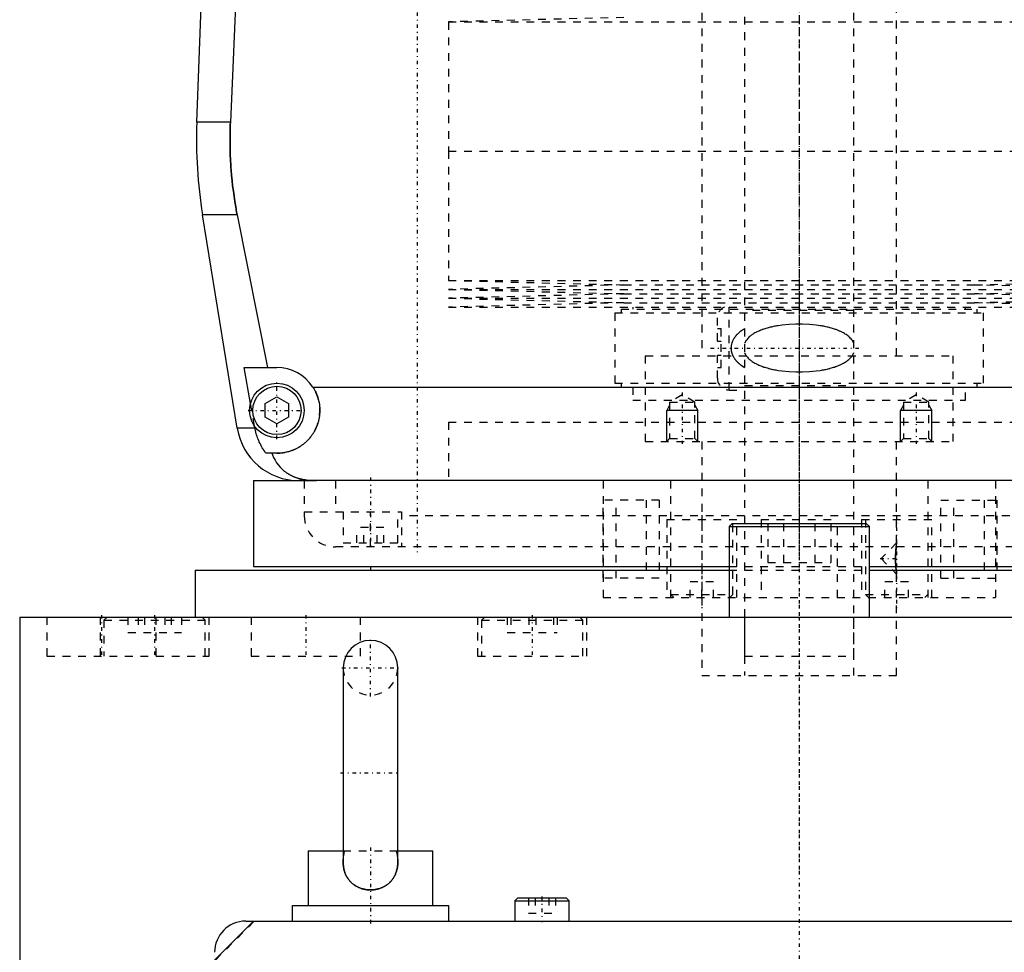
# Model space of a CAD drawing. Extents: x -120 to 120, y -1 to 900.
# Tile 2 of 11: x -100 to 26, y 320 to 440. Entities that reach past the tile are written whole.
import ezdxf

# ---------------------------------------------------------------- set-up
doc = ezdxf.new("R2010")
doc.units = 0
doc.linetypes.add('CENTER', pattern=[1.5, 0.45, -0.5, 0.05, -0.5])
doc.linetypes.add('DASHED', pattern=[2, 1, -1])
for name, color, linetype in [('AM_0', 7, 'CONTINUOUS'), ('AM_10', 7, 'CONTINUOUS'), ('AM_3', 7, 'DASHED'), ('AM_7', 7, 'CENTER')]:
    doc.layers.add(name, color=color, linetype=linetype)

msp = doc.modelspace()

# ---------------------------------------------------------------- linework, layer by layer
at = {"layer": 'AM_0', "color": 7, "linetype": 'CONTINUOUS'}
for p, q in [((-77.28, 426.46), (-76.29, 452.8)), ((-72.2, 444), (-72.97, 426.46)), ((-72.97, 426.46), (-77.28, 426.46)), ((-72.1, 387.22), (-76.54, 414.6)), ((-72.1, 414.6), (-76.54, 414.6)), ((-72.1, 414.6), (-68.19, 395)), ((-70.39, 390.38), (-71.21, 395)), ((-71.21, 395), (-67, 395)), ((-62.39, 392.5), (62.39, 392.5)), ((-68.5, 390.37), (-67, 391.23)), ((-68.5, 388.63), (-68.5, 390.37)), ((-67, 391.23), (-65.5, 390.37)), ((-65.5, 390.37), (-65.5, 388.63)), ((-67, 387.77), (-68.5, 388.63)), ((-65.5, 388.63), (-67, 387.77)), ((-69.82, 387.22), (-72.1, 387.22)), ((-69.82, 387.22), (-69.87, 387.5)), ((-67, 384), (-68.39, 384)), ((-70, 380.5), (-70, 369.5)), ((-70, 380.5), (-61.92, 380.5)), ((64.2, 380.5), (-64.2, 380.5)), ((-8.6, 375), (-9, 374.6)), ((-9, 374.6), (-9, 363)), ((-9, 374.6), (9, 374.6)), ((-8.6, 375), (8.6, 375)), ((9, 374.6), (8.6, 375)), ((9, 363), (9, 374.6)), ((-77.5, 369), (-77.5, 363)), ((-77.5, 369), (-9.01, 369)), ((-70, 369.5), (-9.01, 369.5)), ((-55, 369.5), (-55, 369)), ((9.01, 369.5), (70, 369.5)), ((9.01, 369), (77.5, 369)), ((-100, 363), (-100, 25)), ((-100, 363), (100, 363)), ((-58.5, 356.5), (-58.5, 331.58)), ((-51.5, 331.58), (-51.5, 356.5)), ((-63, 333), (-63, 326)), ((-63, 333), (-58.5, 333)), ((-51.5, 333), (-47, 333)), ((-47, 326), (-47, 333)), ((-65, 324), (-65, 326)), ((-65, 326), (-45, 326)), ((-45, 326), (-45, 324)), ((-36.1, 327), (-36.5, 326.6)), ((-36.5, 326.6), (-36.5, 324)), ((-36.5, 326.6), (-29.5, 326.6)), ((-36.1, 327), (-29.9, 327)), ((-29.5, 326.6), (-29.9, 327)), ((-29.5, 324), (-29.5, 326.6)), ((-70, 324), (-75, 319)), ((-71, 324), (71, 324))]:
    msp.add_line(p, q, dxfattribs=at)
for points in [[(-72.97, 426.46, 0), (-72.99, 426.13, 0), (-73.01, 425.49, 0), (-73.02, 424.84, 0), (-73.02, 424.53, 0), (-73.02, 424.21, 0), (-73.02, 423.57, 0), (-73, 422.93, 0), (-72.98, 422.28, 0), (-72.96, 421.63, 0), (-72.92, 420.97, 0), (-72.9, 420.64, 0), (-72.87, 420.31, 0), (-72.82, 419.65, 0), (-72.75, 418.98, 0), (-72.68, 418.31, 0), (-72.59, 417.64, 0), (-72.5, 416.96, 0), (-72.45, 416.62, 0), (-72.4, 416.29, 0), (-72.29, 415.61, 0), (-72.17, 414.94, 0), (-72.1, 414.6, 0)], [(-62.39, 392.5, 0), (-62.36, 392.45, 0), (-62.3, 392.35, 0), (-62.24, 392.26, 0), (-62.21, 392.21, 0), (-62.18, 392.16, 0), (-62.13, 392.05, 0), (-62.08, 391.95, 0), (-62.03, 391.85, 0), (-61.98, 391.74, 0), (-61.93, 391.64, 0), (-61.91, 391.59, 0), (-61.89, 391.53, 0), (-61.85, 391.43, 0), (-61.81, 391.32, 0), (-61.77, 391.21, 0), (-61.74, 391.1, 0), (-61.71, 390.99, 0), (-61.69, 390.94, 0), (-61.68, 390.88, 0), (-61.65, 390.77, 0), (-61.62, 390.66, 0), (-61.61, 390.61, 0), (-61.6, 390.55, 0), (-61.58, 390.44, 0), (-61.56, 390.34, 0), (-61.56, 390.28, 0), (-61.55, 390.23, 0), (-61.53, 390.12, 0), (-61.52, 390.01, 0), (-61.51, 389.9, 0), (-61.51, 389.79, 0), (-61.5, 389.69, 0), (-61.5, 389.63, 0), (-61.5, 389.58, 0), (-61.5, 389.48, 0), (-61.5, 389.37, 0), (-61.5, 389.27, 0), (-61.51, 389.16, 0), (-61.52, 389.05, 0), (-61.52, 389, 0), (-61.53, 388.95, 0), (-61.54, 388.84, 0), (-61.55, 388.74, 0), (-61.57, 388.63, 0), (-61.59, 388.53, 0), (-61.61, 388.42, 0), (-61.62, 388.37, 0), (-61.63, 388.31, 0), (-61.65, 388.21, 0), (-61.68, 388.1, 0), (-61.71, 388, 0), (-61.74, 387.9, 0), (-61.77, 387.79, 0), (-61.79, 387.74, 0), (-61.81, 387.69, 0), (-61.84, 387.59, 0), (-61.88, 387.49, 0), (-61.92, 387.39, 0), (-61.96, 387.29, 0), (-62.01, 387.19, 0), (-62.03, 387.14, 0), (-62.05, 387.1, 0), (-62.1, 387, 0), (-62.15, 386.9, 0), (-62.18, 386.86, 0), (-62.2, 386.81, 0), (-62.26, 386.72, 0), (-62.31, 386.63, 0), (-62.34, 386.58, 0), (-62.37, 386.54, 0), (-62.43, 386.45, 0), (-62.49, 386.36, 0), (-62.55, 386.27, 0), (-62.61, 386.19, 0), (-62.67, 386.1, 0), (-62.71, 386.06, 0), (-62.74, 386.02, 0), (-62.81, 385.94, 0), (-62.87, 385.86, 0), (-62.94, 385.79, 0), (-63.01, 385.71, 0), (-63.09, 385.64, 0), (-63.12, 385.6, 0), (-63.16, 385.56, 0), (-63.23, 385.49, 0), (-63.31, 385.42, 0), (-63.38, 385.36, 0), (-63.46, 385.29, 0), (-63.55, 385.22, 0), (-63.59, 385.19, 0), (-63.63, 385.15, 0), (-63.71, 385.09, 0), (-63.8, 385.03, 0), (-63.89, 384.96, 0), (-63.98, 384.9, 0), (-64.07, 384.85, 0), (-64.12, 384.82, 0), (-64.16, 384.79, 0), (-64.26, 384.73, 0), (-64.36, 384.68, 0), (-64.45, 384.63, 0), (-64.55, 384.57, 0), (-64.65, 384.53, 0), (-64.7, 384.5, 0), (-64.76, 384.48, 0), (-64.86, 384.43, 0), (-64.96, 384.39, 0), (-65.02, 384.37, 0), (-65.07, 384.35, 0), (-65.17, 384.31, 0), (-65.28, 384.28, 0), (-65.34, 384.26, 0), (-65.39, 384.24, 0), (-65.5, 384.21, 0), (-65.61, 384.18, 0), (-65.72, 384.15, 0), (-65.83, 384.13, 0), (-65.94, 384.1, 0), (-66, 384.09, 0), (-66.05, 384.08, 0), (-66.16, 384.06, 0), (-66.27, 384.05, 0), (-66.39, 384.03, 0), (-66.5, 384.02, 0), (-66.61, 384.01, 0), (-66.67, 384.01, 0), (-66.72, 384.01, 0), (-66.83, 384, 0), (-66.94, 384, 0), (-67, 384, 0)], [(-68.39, 384, 0), (-68.45, 384.08, 0), (-68.56, 384.23, 0), (-68.67, 384.39, 0), (-68.72, 384.47, 0), (-68.77, 384.55, 0), (-68.88, 384.72, 0), (-68.98, 384.89, 0), (-69.07, 385.07, 0), (-69.17, 385.25, 0), (-69.26, 385.43, 0), (-69.3, 385.53, 0), (-69.34, 385.62, 0), (-69.42, 385.81, 0), (-69.49, 385.99, 0), (-69.55, 386.17, 0), (-69.61, 386.35, 0), (-69.66, 386.54, 0), (-69.69, 386.63, 0), (-69.71, 386.73, 0), (-69.76, 386.92, 0), (-69.8, 387.12, 0), (-69.82, 387.22, 0)], [(-67.64, 384, 0), (-67.57, 383.81, 0), (-67.42, 383.45, 0), (-67.24, 383.11, 0), (-67.14, 382.95, 0), (-67.04, 382.79, 0), (-66.82, 382.49, 0), (-66.59, 382.22, 0), (-66.32, 381.96, 0), (-66.16, 381.81, 0), (-66.11, 381.77, 0), (-66.07, 381.73, 0), (-66.04, 381.71, 0), (-66.02, 381.69, 0), (-65.97, 381.66, 0), (-65.92, 381.62, 0), (-65.87, 381.58, 0), (-65.81, 381.55, 0), (-65.76, 381.51, 0), (-65.73, 381.49, 0), (-65.71, 381.47, 0), (-65.65, 381.44, 0), (-65.6, 381.4, 0), (-65.57, 381.39, 0), (-65.54, 381.37, 0), (-65.49, 381.34, 0), (-65.43, 381.31, 0), (-65.4, 381.29, 0), (-65.38, 381.27, 0), (-65.32, 381.24, 0), (-65.26, 381.21, 0), (-65.2, 381.18, 0), (-65.14, 381.15, 0), (-65.08, 381.12, 0), (-65.05, 381.11, 0), (-65.02, 381.09, 0), (-64.96, 381.07, 0), (-64.9, 381.04, 0), (-64.83, 381.01, 0), (-64.77, 380.99, 0), (-64.71, 380.96, 0), (-64.68, 380.95, 0), (-64.64, 380.94, 0), (-64.58, 380.91, 0), (-64.52, 380.89, 0), (-64.45, 380.87, 0), (-64.39, 380.85, 0), (-64.32, 380.83, 0), (-64.29, 380.82, 0), (-64.25, 380.81, 0), (-64.19, 380.79, 0), (-64.12, 380.77, 0), (-64.05, 380.75, 0), (-63.98, 380.73, 0), (-63.92, 380.72, 0), (-63.88, 380.71, 0), (-63.85, 380.7, 0), (-63.78, 380.69, 0), (-63.71, 380.67, 0), (-63.64, 380.66, 0), (-63.57, 380.64, 0), (-63.5, 380.63, 0), (-63.46, 380.62, 0), (-63.43, 380.62, 0), (-63.36, 380.61, 0), (-63.28, 380.59, 0), (-63.25, 380.59, 0), (-63.21, 380.58, 0), (-63.14, 380.57, 0), (-63.07, 380.57, 0), (-63.03, 380.56, 0), (-62.99, 380.56, 0), (-62.92, 380.55, 0), (-62.85, 380.54, 0), (-62.77, 380.54, 0), (-62.7, 380.53, 0), (-62.63, 380.52, 0), (-62.59, 380.52, 0), (-62.55, 380.52, 0), (-62.48, 380.51, 0), (-62.41, 380.51, 0), (-62.15, 380.5, 0), (-61.92, 380.5, 0)], [(-51.5, 331.58, 0), (-51.5, 331.52, 0), (-51.5, 331.42, 0), (-51.51, 331.31, 0), (-51.51, 331.26, 0), (-51.51, 331.2, 0), (-51.52, 331.1, 0), (-51.54, 330.99, 0), (-51.55, 330.89, 0), (-51.57, 330.79, 0), (-51.59, 330.68, 0), (-51.6, 330.63, 0), (-51.61, 330.58, 0), (-51.64, 330.48, 0), (-51.67, 330.38, 0), (-51.7, 330.28, 0), (-51.73, 330.19, 0), (-51.77, 330.09, 0), (-51.79, 330.04, 0), (-51.81, 329.99, 0), (-51.85, 329.9, 0), (-51.9, 329.8, 0), (-51.92, 329.76, 0), (-51.94, 329.71, 0), (-51.99, 329.62, 0), (-52.05, 329.54, 0), (-52.08, 329.49, 0), (-52.1, 329.45, 0), (-52.16, 329.37, 0), (-52.23, 329.28, 0), (-52.29, 329.21, 0), (-52.36, 329.13, 0), (-52.43, 329.05, 0), (-52.46, 329.02, 0), (-52.5, 328.98, 0), (-52.57, 328.91, 0), (-52.65, 328.84, 0), (-52.73, 328.77, 0), (-52.81, 328.71, 0), (-52.89, 328.65, 0), (-52.93, 328.62, 0), (-52.97, 328.59, 0), (-53.06, 328.54, 0), (-53.15, 328.48, 0), (-53.24, 328.43, 0), (-53.33, 328.39, 0), (-53.42, 328.34, 0), (-53.47, 328.32, 0), (-53.52, 328.3, 0), (-53.62, 328.26, 0), (-53.71, 328.22, 0), (-53.81, 328.19, 0), (-53.91, 328.16, 0), (-54.01, 328.13, 0), (-54.06, 328.12, 0), (-54.11, 328.1, 0), (-54.22, 328.08, 0), (-54.32, 328.06, 0), (-54.42, 328.04, 0), (-54.53, 328.03, 0), (-54.63, 328.02, 0), (-54.68, 328.01, 0), (-54.74, 328.01, 0), (-54.84, 328, 0), (-54.95, 328, 0), (-55, 328, 0), (-55.05, 328, 0), (-55.16, 328, 0), (-55.26, 328.01, 0), (-55.32, 328.01, 0), (-55.37, 328.02, 0), (-55.47, 328.03, 0), (-55.58, 328.04, 0), (-55.68, 328.06, 0), (-55.78, 328.08, 0), (-55.89, 328.1, 0), (-55.94, 328.12, 0), (-55.99, 328.13, 0), (-56.09, 328.16, 0), (-56.19, 328.19, 0), (-56.29, 328.22, 0), (-56.38, 328.26, 0), (-56.48, 328.3, 0), (-56.53, 328.32, 0), (-56.57, 328.34, 0), (-56.67, 328.39, 0), (-56.76, 328.43, 0), (-56.85, 328.48, 0), (-56.94, 328.54, 0), (-57.02, 328.59, 0), (-57.07, 328.62, 0), (-57.11, 328.65, 0), (-57.19, 328.71, 0), (-57.27, 328.77, 0), (-57.35, 328.84, 0), (-57.43, 328.91, 0), (-57.5, 328.98, 0), (-57.54, 329.02, 0), (-57.57, 329.05, 0), (-57.64, 329.13, 0), (-57.71, 329.2, 0), (-57.77, 329.28, 0), (-57.84, 329.37, 0), (-57.89, 329.45, 0), (-57.92, 329.49, 0), (-57.95, 329.53, 0), (-58, 329.62, 0), (-58.06, 329.71, 0), (-58.08, 329.76, 0), (-58.1, 329.8, 0), (-58.15, 329.9, 0), (-58.19, 329.99, 0), (-58.21, 330.04, 0), (-58.23, 330.09, 0), (-58.27, 330.18, 0), (-58.3, 330.28, 0), (-58.33, 330.38, 0), (-58.36, 330.48, 0), (-58.39, 330.58, 0), (-58.4, 330.63, 0), (-58.41, 330.68, 0), (-58.43, 330.79, 0), (-58.45, 330.89, 0), (-58.46, 330.99, 0), (-58.48, 331.1, 0), (-58.49, 331.21, 0), (-58.49, 331.26, 0), (-58.49, 331.31, 0), (-58.5, 331.42, 0), (-58.5, 331.52, 0), (-58.5, 331.58, 0)]]:
    msp.add_polyline3d(points, dxfattribs=at)
for radius in [3.5, 3.1]:
    msp.add_circle((-67, 389.5), radius, dxfattribs=at)
for centre, radius, start, end in [((-17.32, 424.22), 60, 177.861, 189.225), ((-67, 389.5), 5.5, 33.0557, 90), ((-64.2, 388.5), 8, 189.225, 270), ((-55, 356.5), 3.5, 0, 180), ((-71, 320), 4, 90, 180)]:
    msp.add_arc(centre, radius, start, end, dxfattribs=at)
at = {"layer": 'AM_10', "color": 7, "linetype": 'CONTINUOUS'}
for p, q in [((-16.62, 390.16), (-17, 389.5)), ((-13, 389.5), (-17, 389.5)), ((-17, 385.5), (-17, 389.5)), ((-13.38, 390.16), (-13, 389.5)), ((-13, 385.5), (-13, 389.5)), ((13.38, 390.16), (13, 389.5)), ((17, 389.5), (13, 389.5)), ((13, 385.5), (13, 389.5)), ((16.62, 390.16), (17, 389.5)), ((17, 385.5), (17, 389.5))]:
    msp.add_line(p, q, dxfattribs=at)
at = {"layer": 'AM_3', "color": 6, "linetype": 'DASHED'}
for p, q in [((-7, 874), (-7, 355.5)), ((7, 355.5), (7, 874)), ((-12.5, 858.5), (-12.5, 396.5)), ((12.5, 396.5), (12.5, 858.5)), ((-22.5, 439.9), (-45, 439.33)), ((-45, 439.33), (-45, 422.75)), ((-45, 439.33), (45, 439.33)), ((-45, 422.75), (45, 422.75)), ((-45, 422.75), (-45, 406.17)), ((-45, 422.75), (0, 422.75)), ((-45, 406.17), (-22.5, 405.6)), ((-45, 406.17), (45, 406.17)), ((-22.5, 405.6), (-45, 405.03)), ((-22.5, 405.6), (22.5, 405.6)), ((22.5, 405.6), (45, 406.17)), ((45, 405.03), (22.5, 405.6)), ((-45, 405.03), (-22.5, 404.46)), ((-45, 405.03), (45, 405.03)), ((-22.5, 404.46), (-45, 403.89)), ((-22.5, 404.46), (22.5, 404.46)), ((22.5, 404.46), (45, 405.03)), ((45, 403.89), (22.5, 404.46)), ((-45, 403.89), (-22.5, 403.32)), ((-45, 403.89), (45, 403.89)), ((-22.5, 403.32), (-45, 402.75)), ((-22.5, 403.32), (22.5, 403.32)), ((22.5, 403.32), (45, 403.89)), ((45, 402.75), (22.5, 403.32)), ((-45, 402.75), (45, 402.75)), ((-23.65, 402), (-23.65, 393)), ((-23.65, 402), (23.65, 402)), ((-22.85, 402.5), (-22.85, 402)), ((-22.85, 402.5), (22.85, 402.5)), ((-21.35, 402.75), (-21.35, 402.5)), ((-9, 392.12), (-9, 402.75)), ((7, 402.3), (-7, 402.3)), ((21.35, 402.5), (21.35, 402.75)), ((22.85, 402), (22.85, 402.5)), ((23.65, 393), (23.65, 402)), ((-10.5, 398.4), (-10.5, 401.38)), ((-10.5, 400), (-10, 400)), ((-10, 395), (-10, 400)), ((-10.5, 398.4), (-10, 398.4)), ((-19.75, 396.5), (19.75, 396.5)), ((-19.75, 396.5), (-19.75, 385.5)), ((-19.75, 396.5), (0, 396.5)), ((-10.5, 393.62), (-10.5, 396.6)), ((-10.5, 396.6), (-10, 396.6)), ((19.75, 385.5), (19.75, 396.5)), ((-10.5, 395), (-10, 395)), ((-23.65, 393), (23.65, 393)), ((-22.85, 393), (-22.85, 392.5)), ((22.85, 392.5), (22.85, 393)), ((-21.35, 392.5), (-21.35, 390.8)), ((-9, 392.12), (-7, 392.12)), ((-7, 392.7), (7, 392.7)), ((21.35, 390.8), (21.35, 392.5)), ((-69.87, 387.5), (-70.39, 390.38)), ((-21.35, 390.8), (21.35, 390.8)), ((-15, 391.5), (-16.62, 390.56)), ((-16.62, 390.56), (-16.62, 385.88)), ((-16.62, 390.56), (-13.38, 390.56)), ((-13.38, 390.56), (-15, 391.5)), ((-13.38, 385.88), (-13.38, 390.56)), ((15, 391.5), (13.38, 390.56)), ((13.38, 390.56), (13.38, 385.88)), ((13.38, 390.56), (16.62, 390.56)), ((16.62, 390.56), (15, 391.5)), ((16.62, 385.88), (16.62, 390.56)), ((-45, 388), (-45, 380.5)), ((-45, 388), (45, 388)), ((-45, 388), (-45, 380.5)), ((-45, 388), (45, 388)), ((-19.75, 385.5), (19.75, 385.5)), ((-16.62, 385.88), (-17, 385.5)), ((-16.62, 385.88), (-13.38, 385.88)), ((-13, 385.5), (-13.38, 385.88)), ((-12.5, 385.5), (-12.5, 355.5)), ((12.5, 372.5), (12.5, 385.5)), ((13.38, 385.88), (13, 385.5)), ((13.38, 385.88), (16.62, 385.88)), ((17, 385.5), (16.62, 385.88)), ((-63.5, 380.5), (-63.5, 376)), ((-59.5, 380.5), (-59.5, 376.5)), ((-25.16, 380.5), (-25.16, 365.5)), ((-16.5, 380.5), (-16.5, 365.5)), ((16.5, 380.5), (16.5, 365.5)), ((25.16, 380.5), (25.16, 365.5)), ((-17.95, 378), (-25.16, 378)), ((-25.16, 368), (-25.16, 378)), ((-23.5, 368), (-23.5, 378)), ((-19.62, 378), (-19.62, 368)), ((-17.95, 378), (-17.95, 368)), ((18.16, 378), (25.37, 378)), ((18.16, 368), (18.16, 378)), ((19.83, 368), (19.83, 378)), ((23.71, 378), (23.71, 368)), ((25.37, 378), (25.37, 368)), ((-63.5, 376.5), (-51, 376.5)), ((-58.5, 376.5), (-58.5, 372.5)), ((-55, 372), (-55, 376.5)), ((-51.5, 372.5), (-51.5, 376.5)), ((-51, 376.5), (-51, 372)), ((51, 376), (-51, 376)), ((-17, 375.5), (-17, 365.5)), ((-17, 375.5), (-8, 375.5)), ((-8.5, 365.9), (-8.5, 375.5)), ((-8, 365.5), (-8, 375.5)), ((-4.9, 375.5), (4.9, 375.5)), ((-4.9, 375.5), (-4.9, 365.5)), ((4.9, 365.5), (4.9, 375.5)), ((8, 375.5), (8, 365.5)), ((8, 375.5), (17, 375.5)), ((8.5, 375.5), (8.5, 365.9)), ((17, 365.5), (17, 375.5)), ((-56.73, 372.5), (-56.73, 374.5)), ((-53.27, 374.5), (-56.73, 374.5)), ((-55.87, 372.5), (-55.87, 374.5)), ((-54.13, 372.5), (-54.13, 374.5)), ((-53.27, 372.5), (-53.27, 374.5)), ((-4.04, 375), (-4.04, 370)), ((-2.02, 375), (-2.02, 370)), ((2.02, 375), (2.02, 370)), ((4.04, 375), (4.04, 370)), ((59.5, 372), (-59.5, 372)), ((-58.5, 372.5), (-51.5, 372.5)), ((12.5, 372.5), (10.5, 370.5)), ((12.39, 371.42), (12.37, 371.06)), ((12.42, 371.75), (12.39, 371.42)), ((12.45, 372.14), (12.42, 371.75)), ((12.5, 372.5), (12.45, 372.14)), ((10.5, 370.5), (12.5, 368.5)), ((12.37, 371.06), (12.36, 370.68)), ((12.36, 370.68), (12.36, 370.5)), ((12.36, 370.5), (12.37, 370.14)), ((12.37, 370.14), (12.38, 369.77)), ((-9.01, 369.5), (9.01, 369.5)), ((-9.01, 369), (9.01, 369)), ((-4.04, 370), (4.04, 370)), ((12.38, 369.77), (12.4, 369.42)), ((12.4, 369.42), (12.44, 369)), ((12.44, 369), (12.49, 368.58)), ((-17.95, 368), (-25.16, 368)), ((12.49, 368.58), (12.5, 368.5)), ((12.5, 355.5), (12.5, 368.5)), ((18.16, 368), (25.37, 368)), ((-14, 365.5), (-14, 367.5)), ((-11, 367.5), (-14, 367.5)), ((-12.5, 365.5), (-12.5, 367.5)), ((-11, 365.5), (-11, 367.5)), ((11, 365.5), (11, 367.5)), ((14, 367.5), (11, 367.5)), ((12.5, 365.5), (12.5, 367.5)), ((14, 365.5), (14, 367.5)), ((-25.16, 365.5), (25.16, 365.5)), ((-16.5, 365.9), (-16.1, 365.5)), ((-16.5, 365.9), (-8.5, 365.9)), ((-8.9, 365.5), (-8.5, 365.9)), ((8.5, 365.9), (8.9, 365.5)), ((8.5, 365.9), (16.5, 365.9)), ((16.1, 365.5), (16.5, 365.9)), ((-96.5, 363), (-96.5, 358)), ((-89.69, 363), (-89.69, 358)), ((-88.79, 363), (-89.19, 362.6)), ((-89.19, 362.6), (-89.19, 358)), ((-89.19, 362.6), (-76.19, 362.6)), ((-86.12, 363), (-86.12, 361)), ((-84.8, 363), (-84.8, 361)), ((-84.01, 363), (-84.01, 361)), ((-82.5, 358), (-82.5, 363)), ((-81.36, 363), (-81.36, 361)), ((-80.58, 363), (-80.58, 361)), ((-79.25, 363), (-79.25, 361)), ((-76.19, 362.6), (-76.59, 363)), ((-76.19, 358), (-76.19, 362.6)), ((-75.69, 358), (-75.69, 363)), ((-70.29, 363), (-70.29, 358)), ((-56.29, 358), (-56.29, 363)), ((-41.25, 363), (-41.25, 358)), ((-40.35, 363), (-40.75, 362.6)), ((-40.75, 362.6), (-40.75, 358)), ((-40.75, 362.6), (-27.75, 362.6)), ((-37.45, 363), (-37.45, 361)), ((-37, 363), (-37, 361)), ((-34.7, 363), (-34.7, 361)), ((-33.8, 363), (-33.8, 361)), ((-31.5, 363), (-31.5, 361)), ((-31.05, 363), (-31.05, 361)), ((-27.75, 362.6), (-28.15, 363)), ((-27.75, 358), (-27.75, 362.6)), ((-27.25, 358), (-27.25, 363)), ((-7, 363), (-7, 358)), ((7, 358), (7, 363)), ((-86.12, 361), (-79.25, 361)), ((-37.45, 361), (-31.05, 361)), ((-96.5, 358), (-75.69, 358)), ((-70.29, 358), (-56.29, 358)), ((-41.25, 358), (-27.25, 358)), ((-7, 358), (7, 358)), ((-12.5, 355.5), (12.5, 355.5)), ((-58.5, 333), (-51.5, 333)), ((-34.73, 327), (-34.73, 325)), ((-33.87, 327), (-33.87, 325)), ((-32.13, 327), (-32.13, 325)), ((-31.27, 327), (-31.27, 325)), ((-34.73, 325), (-31.27, 325)), ((-69.95, 323.95), (-74.95, 318.95)), ((69.95, 323.95), (-69.95, 323.95))]:
    msp.add_line(p, q, dxfattribs=at)
for points in [[(-72.1, 414.6, 0), (-72.17, 414.94, 0), (-72.29, 415.61, 0), (-72.4, 416.29, 0), (-72.45, 416.62, 0), (-72.5, 416.96, 0), (-72.59, 417.64, 0), (-72.68, 418.31, 0), (-72.75, 418.98, 0), (-72.82, 419.65, 0), (-72.87, 420.31, 0), (-72.9, 420.64, 0), (-72.92, 420.97, 0), (-72.96, 421.63, 0), (-72.98, 422.28, 0), (-73, 422.93, 0), (-73.02, 423.57, 0), (-73.02, 424.21, 0), (-73.02, 424.53, 0), (-73.02, 424.84, 0), (-73.01, 425.49, 0), (-72.99, 426.13, 0), (-72.97, 426.46, 0)], [(7, 398.12, 0), (7, 398.13, 0), (6.99, 398.15, 0), (6.98, 398.18, 0), (6.97, 398.19, 0), (6.96, 398.2, 0), (6.95, 398.22, 0), (6.94, 398.24, 0), (6.93, 398.27, 0), (6.92, 398.29, 0), (6.91, 398.31, 0), (6.9, 398.32, 0), (6.9, 398.33, 0), (6.88, 398.35, 0), (6.87, 398.37, 0), (6.82, 398.45, 0), (6.78, 398.51, 0), (6.74, 398.57, 0), (6.65, 398.68, 0), (6.55, 398.78, 0), (6.45, 398.88, 0), (6.35, 398.97, 0), (6.25, 399.06, 0), (6.19, 399.1, 0), (6.14, 399.14, 0), (6.03, 399.22, 0), (5.91, 399.3, 0), (5.8, 399.37, 0), (5.68, 399.44, 0), (5.56, 399.5, 0), (5.5, 399.53, 0), (5.44, 399.56, 0), (5.32, 399.62, 0), (5.19, 399.68, 0), (5.13, 399.71, 0), (5.06, 399.73, 0), (4.94, 399.79, 0), (4.81, 399.84, 0), (4.74, 399.86, 0), (4.67, 399.88, 0), (4.54, 399.93, 0), (4.41, 399.97, 0), (4.27, 400.01, 0), (4.13, 400.05, 0), (3.99, 400.09, 0), (3.92, 400.11, 0), (3.85, 400.13, 0), (3.71, 400.16, 0), (3.57, 400.2, 0), (3.43, 400.23, 0), (3.28, 400.26, 0), (3.14, 400.29, 0), (3.07, 400.3, 0), (2.99, 400.31, 0), (2.85, 400.34, 0), (2.7, 400.36, 0), (2.19, 400.43, 0), (1.3, 400.51, 0), (0.43, 400.55, 0), (0, 400.56, 0), (-0.43, 400.55, 0), (-1.3, 400.51, 0), (-2.19, 400.43, 0), (-2.7, 400.36, 0), (-2.85, 400.34, 0), (-2.99, 400.31, 0), (-3.07, 400.3, 0), (-3.14, 400.29, 0), (-3.28, 400.26, 0), (-3.43, 400.23, 0), (-3.57, 400.2, 0), (-3.71, 400.16, 0), (-3.85, 400.13, 0), (-3.92, 400.11, 0), (-3.99, 400.09, 0), (-4.13, 400.05, 0), (-4.27, 400.01, 0), (-4.41, 399.97, 0), (-4.54, 399.93, 0), (-4.67, 399.88, 0), (-4.74, 399.86, 0), (-4.81, 399.84, 0), (-4.94, 399.79, 0), (-5.06, 399.73, 0), (-5.13, 399.71, 0), (-5.19, 399.68, 0), (-5.32, 399.62, 0), (-5.44, 399.56, 0), (-5.5, 399.53, 0), (-5.56, 399.5, 0), (-5.68, 399.44, 0), (-5.8, 399.37, 0), (-5.91, 399.3, 0), (-6.03, 399.22, 0), (-6.14, 399.14, 0), (-6.19, 399.1, 0), (-6.25, 399.06, 0), (-6.35, 398.97, 0), (-6.45, 398.88, 0), (-6.55, 398.78, 0), (-6.65, 398.68, 0), (-6.74, 398.57, 0), (-6.78, 398.51, 0), (-6.82, 398.45, 0), (-6.87, 398.37, 0), (-6.88, 398.35, 0), (-6.9, 398.33, 0), (-6.9, 398.32, 0), (-6.91, 398.31, 0), (-6.92, 398.29, 0), (-6.93, 398.27, 0), (-6.94, 398.24, 0), (-6.95, 398.22, 0), (-6.96, 398.2, 0), (-6.97, 398.19, 0), (-6.98, 398.18, 0), (-6.99, 398.15, 0), (-7, 398.13, 0), (-7, 398.12, 0)], [(-7, 400, 0), (-7.15, 399.9, 0), (-7.33, 399.79, 0), (-7.38, 399.75, 0), (-7.42, 399.72, 0), (-7.45, 399.7, 0), (-7.47, 399.68, 0), (-7.52, 399.65, 0), (-7.57, 399.61, 0), (-7.61, 399.57, 0), (-7.66, 399.54, 0), (-7.7, 399.5, 0), (-7.72, 399.48, 0), (-7.75, 399.46, 0), (-7.79, 399.42, 0), (-7.83, 399.38, 0), (-7.85, 399.36, 0), (-7.88, 399.34, 0), (-7.92, 399.3, 0), (-7.96, 399.26, 0), (-7.98, 399.24, 0), (-8, 399.22, 0), (-8.04, 399.18, 0), (-8.07, 399.13, 0), (-8.11, 399.09, 0), (-8.15, 399.05, 0), (-8.18, 399, 0), (-8.2, 398.98, 0), (-8.22, 398.96, 0), (-8.25, 398.91, 0), (-8.28, 398.87, 0), (-8.32, 398.82, 0), (-8.35, 398.77, 0), (-8.38, 398.72, 0), (-8.39, 398.7, 0), (-8.41, 398.67, 0), (-8.44, 398.62, 0), (-8.47, 398.57, 0), (-8.5, 398.51, 0), (-8.52, 398.46, 0), (-8.55, 398.4, 0), (-8.56, 398.38, 0), (-8.57, 398.35, 0), (-8.59, 398.29, 0), (-8.61, 398.23, 0), (-8.63, 398.18, 0), (-8.65, 398.12, 0), (-8.67, 398.06, 0), (-8.68, 398.03, 0), (-8.68, 398, 0), (-8.7, 397.94, 0), (-8.71, 397.88, 0), (-8.72, 397.82, 0), (-8.73, 397.76, 0), (-8.73, 397.7, 0), (-8.73, 397.67, 0), (-8.74, 397.65, 0), (-8.74, 397.59, 0), (-8.74, 397.53, 0), (-8.74, 397.5, 0), (-8.74, 397.47, 0), (-8.74, 397.41, 0), (-8.74, 397.35, 0), (-8.73, 397.33, 0), (-8.73, 397.3, 0), (-8.73, 397.24, 0), (-8.72, 397.18, 0), (-8.71, 397.12, 0), (-8.7, 397.06, 0), (-8.68, 397, 0), (-8.68, 396.97, 0), (-8.67, 396.94, 0), (-8.65, 396.88, 0), (-8.63, 396.82, 0), (-8.61, 396.77, 0), (-8.59, 396.71, 0), (-8.57, 396.65, 0), (-8.56, 396.62, 0), (-8.55, 396.6, 0), (-8.52, 396.54, 0), (-8.5, 396.49, 0), (-8.47, 396.43, 0), (-8.44, 396.38, 0), (-8.41, 396.33, 0), (-8.39, 396.3, 0), (-8.38, 396.28, 0), (-8.35, 396.23, 0), (-8.32, 396.18, 0), (-8.28, 396.13, 0), (-8.25, 396.09, 0), (-8.22, 396.04, 0), (-8.2, 396.02, 0), (-8.18, 396, 0), (-8.15, 395.95, 0), (-8.11, 395.91, 0), (-8.07, 395.87, 0), (-8.04, 395.82, 0), (-8, 395.78, 0), (-7.98, 395.76, 0), (-7.96, 395.74, 0), (-7.92, 395.7, 0), (-7.88, 395.66, 0), (-7.85, 395.64, 0), (-7.83, 395.62, 0), (-7.79, 395.58, 0), (-7.75, 395.54, 0), (-7.72, 395.52, 0), (-7.7, 395.5, 0), (-7.66, 395.46, 0), (-7.61, 395.43, 0), (-7.57, 395.39, 0), (-7.52, 395.35, 0), (-7.47, 395.32, 0), (-7.45, 395.3, 0), (-7.42, 395.28, 0), (-7.38, 395.25, 0), (-7.33, 395.21, 0), (-7.15, 395.1, 0), (-7, 395, 0)], [(-7, 396.88, 0), (-7, 396.87, 0), (-6.99, 396.85, 0), (-6.98, 396.82, 0), (-6.97, 396.81, 0), (-6.96, 396.8, 0), (-6.95, 396.78, 0), (-6.94, 396.76, 0), (-6.93, 396.73, 0), (-6.92, 396.71, 0), (-6.91, 396.69, 0), (-6.9, 396.68, 0), (-6.9, 396.67, 0), (-6.88, 396.65, 0), (-6.87, 396.63, 0), (-6.82, 396.55, 0), (-6.78, 396.49, 0), (-6.74, 396.43, 0), (-6.65, 396.32, 0), (-6.55, 396.22, 0), (-6.45, 396.12, 0), (-6.35, 396.03, 0), (-6.25, 395.94, 0), (-6.19, 395.9, 0), (-6.14, 395.86, 0), (-6.03, 395.78, 0), (-5.91, 395.7, 0), (-5.8, 395.63, 0), (-5.68, 395.56, 0), (-5.56, 395.5, 0), (-5.5, 395.47, 0), (-5.44, 395.44, 0), (-5.32, 395.38, 0), (-5.19, 395.32, 0), (-5.13, 395.29, 0), (-5.06, 395.27, 0), (-4.94, 395.21, 0), (-4.81, 395.16, 0), (-4.74, 395.14, 0), (-4.67, 395.12, 0), (-4.54, 395.07, 0), (-4.41, 395.03, 0), (-4.27, 394.99, 0), (-4.13, 394.95, 0), (-3.99, 394.91, 0), (-3.92, 394.89, 0), (-3.85, 394.87, 0), (-3.71, 394.84, 0), (-3.57, 394.8, 0), (-3.43, 394.77, 0), (-3.28, 394.74, 0), (-3.14, 394.71, 0), (-3.07, 394.7, 0), (-2.99, 394.69, 0), (-2.85, 394.66, 0), (-2.7, 394.64, 0), (-2.19, 394.57, 0), (-1.3, 394.49, 0), (-0.43, 394.45, 0), (0, 394.44, 0), (0.43, 394.45, 0), (1.3, 394.49, 0), (2.19, 394.57, 0), (2.7, 394.64, 0), (2.85, 394.66, 0), (2.99, 394.69, 0), (3.07, 394.7, 0), (3.14, 394.71, 0), (3.28, 394.74, 0), (3.43, 394.77, 0), (3.57, 394.8, 0), (3.71, 394.84, 0), (3.85, 394.87, 0), (3.92, 394.89, 0), (3.99, 394.91, 0), (4.13, 394.95, 0), (4.27, 394.99, 0), (4.41, 395.03, 0), (4.54, 395.07, 0), (4.67, 395.12, 0), (4.74, 395.14, 0), (4.81, 395.16, 0), (4.94, 395.21, 0), (5.06, 395.27, 0), (5.13, 395.29, 0), (5.19, 395.32, 0), (5.32, 395.38, 0), (5.44, 395.44, 0), (5.5, 395.47, 0), (5.56, 395.5, 0), (5.68, 395.56, 0), (5.8, 395.63, 0), (5.91, 395.7, 0), (6.03, 395.78, 0), (6.14, 395.86, 0), (6.19, 395.9, 0), (6.25, 395.94, 0), (6.35, 396.03, 0), (6.45, 396.12, 0), (6.55, 396.22, 0), (6.65, 396.32, 0), (6.74, 396.43, 0), (6.78, 396.49, 0), (6.82, 396.55, 0), (6.87, 396.63, 0), (6.88, 396.65, 0), (6.9, 396.67, 0), (6.9, 396.68, 0), (6.91, 396.69, 0), (6.92, 396.71, 0), (6.93, 396.73, 0), (6.94, 396.76, 0), (6.95, 396.78, 0), (6.96, 396.8, 0), (6.97, 396.81, 0), (6.98, 396.82, 0), (6.99, 396.85, 0), (7, 396.87, 0), (7, 396.88, 0)], [(12.4, 369.5, 0), (12.4, 369.51, 0), (12.39, 369.53, 0), (12.39, 369.56, 0), (12.39, 369.57, 0), (12.39, 369.58, 0), (12.39, 369.6, 0), (12.39, 369.62, 0), (12.39, 369.65, 0), (12.38, 369.67, 0), (12.38, 369.69, 0), (12.38, 369.71, 0), (12.38, 369.72, 0), (12.38, 369.74, 0), (12.38, 369.77, 0), (12.38, 369.79, 0), (12.38, 369.82, 0), (12.38, 369.84, 0), (12.38, 369.85, 0), (12.37, 369.86, 0), (12.37, 369.89, 0), (12.37, 369.91, 0), (12.37, 369.93, 0), (12.37, 369.94, 0), (12.37, 369.96, 0), (12.37, 369.99, 0), (12.37, 370, 0), (12.37, 370.01, 0), (12.37, 370.04, 0), (12.37, 370.06, 0), (12.37, 370.09, 0), (12.37, 370.11, 0), (12.37, 370.14, 0), (12.37, 370.15, 0), (12.36, 370.16, 0), (12.36, 370.19, 0), (12.36, 370.21, 0), (12.36, 370.24, 0), (12.36, 370.26, 0), (12.36, 370.29, 0), (12.36, 370.3, 0), (12.36, 370.31, 0), (12.36, 370.34, 0), (12.36, 370.36, 0), (12.36, 370.45, 0), (12.36, 370.53, 0), (12.36, 370.55, 0), (12.36, 370.58, 0), (12.36, 370.59, 0), (12.36, 370.6, 0), (12.36, 370.63, 0), (12.36, 370.65, 0), (12.36, 370.68, 0), (12.36, 370.7, 0), (12.36, 370.73, 0), (12.36, 370.74, 0), (12.36, 370.75, 0), (12.36, 370.78, 0), (12.36, 370.8, 0), (12.36, 370.81, 0), (12.36, 370.83, 0), (12.37, 370.85, 0), (12.37, 370.88, 0), (12.37, 370.89, 0), (12.37, 370.9, 0), (12.37, 370.93, 0), (12.37, 370.95, 0), (12.37, 370.98, 0), (12.37, 371, 0), (12.37, 371.03, 0), (12.37, 371.04, 0), (12.37, 371.05, 0), (12.37, 371.08, 0), (12.37, 371.1, 0), (12.37, 371.12, 0), (12.38, 371.15, 0), (12.38, 371.17, 0), (12.38, 371.19, 0), (12.38, 371.2, 0), (12.38, 371.22, 0), (12.38, 371.25, 0), (12.38, 371.27, 0), (12.38, 371.29, 0), (12.38, 371.32, 0), (12.38, 371.33, 0), (12.39, 371.34, 0), (12.39, 371.36, 0), (12.39, 371.39, 0), (12.39, 371.41, 0), (12.39, 371.43, 0), (12.39, 371.46, 0), (12.39, 371.47, 0), (12.39, 371.48, 0), (12.4, 371.5, 0), (12.4, 371.52, 0), (12.4, 371.55, 0), (12.4, 371.57, 0), (12.4, 371.59, 0), (12.4, 371.6, 0), (12.4, 371.61, 0), (12.41, 371.63, 0), (12.41, 371.65, 0), (12.41, 371.66, 0), (12.41, 371.67, 0), (12.41, 371.69, 0), (12.41, 371.72, 0), (12.41, 371.73, 0), (12.41, 371.74, 0), (12.42, 371.76, 0), (12.42, 371.77, 0), (12.42, 371.79, 0), (12.42, 371.81, 0), (12.42, 371.83, 0), (12.42, 371.84, 0), (12.42, 371.85, 0), (12.43, 371.87, 0), (12.43, 371.89, 0), (12.43, 371.9, 0), (12.43, 371.92, 0), (12.43, 371.94, 0), (12.43, 371.95, 0), (12.44, 371.96, 0), (12.44, 371.97, 0), (12.44, 371.99, 0), (12.44, 372, 0)], [(12.44, 372, 0), (12.44, 372.03, 0), (12.45, 372.07, 0), (12.45, 372.12, 0), (12.46, 372.15, 0), (12.46, 372.17, 0), (12.46, 372.21, 0), (12.47, 372.25, 0), (12.47, 372.29, 0), (12.48, 372.32, 0), (12.48, 372.36, 0), (12.48, 372.37, 0), (12.48, 372.38, 0), (12.49, 372.41, 0), (12.49, 372.43, 0), (12.49, 372.45, 0), (12.5, 372.47, 0), (12.5, 372.48, 0), (12.5, 372.49, 0), (12.5, 372.49, 0), (12.5, 372.5, 0), (12.5, 372.5, 0), (12.5, 372.5, 0)], [(12.44, 369, 0), (12.44, 369.01, 0), (12.44, 369.04, 0), (12.43, 369.06, 0), (12.43, 369.07, 0), (12.43, 369.09, 0), (12.43, 369.11, 0), (12.43, 369.14, 0), (12.42, 369.16, 0), (12.42, 369.19, 0), (12.42, 369.22, 0), (12.42, 369.23, 0), (12.42, 369.24, 0), (12.41, 369.27, 0), (12.41, 369.3, 0), (12.41, 369.33, 0), (12.41, 369.36, 0), (12.4, 369.39, 0), (12.4, 369.41, 0), (12.4, 369.42, 0), (12.4, 369.45, 0), (12.4, 369.48, 0), (12.4, 369.5, 0)], [(12.5, 368.5, 0), (12.5, 368.5, 0), (12.5, 368.5, 0), (12.5, 368.51, 0), (12.5, 368.51, 0), (12.5, 368.52, 0), (12.5, 368.53, 0), (12.49, 368.55, 0), (12.49, 368.57, 0), (12.49, 368.59, 0), (12.48, 368.62, 0), (12.48, 368.63, 0), (12.48, 368.64, 0), (12.48, 368.68, 0), (12.47, 368.71, 0), (12.47, 368.75, 0), (12.46, 368.79, 0), (12.46, 368.83, 0), (12.46, 368.85, 0), (12.45, 368.88, 0), (12.45, 368.93, 0), (12.44, 368.97, 0), (12.44, 369, 0)], [(-58.5, 331.58, 0), (-58.5, 331.62, 0), (-58.5, 331.7, 0), (-58.5, 331.78, 0), (-58.49, 331.82, 0), (-58.49, 331.86, 0), (-58.49, 331.94, 0), (-58.48, 332.02, 0), (-58.47, 332.1, 0), (-58.46, 332.18, 0), (-58.46, 332.26, 0), (-58.45, 332.29, 0), (-58.44, 332.33, 0), (-58.43, 332.41, 0), (-58.42, 332.49, 0), (-58.41, 332.57, 0), (-58.39, 332.65, 0), (-58.38, 332.73, 0), (-58.37, 332.77, 0), (-58.36, 332.81, 0), (-58.34, 332.88, 0), (-58.32, 332.96, 0), (-58.31, 333, 0)], [(-51.69, 333, 0), (-51.68, 332.96, 0), (-51.66, 332.88, 0), (-51.64, 332.81, 0), (-51.63, 332.77, 0), (-51.62, 332.73, 0), (-51.61, 332.65, 0), (-51.59, 332.57, 0), (-51.58, 332.49, 0), (-51.57, 332.41, 0), (-51.56, 332.33, 0), (-51.55, 332.29, 0), (-51.54, 332.26, 0), (-51.54, 332.18, 0), (-51.53, 332.1, 0), (-51.52, 332.02, 0), (-51.51, 331.94, 0), (-51.51, 331.86, 0), (-51.51, 331.82, 0), (-51.5, 331.78, 0), (-51.5, 331.7, 0), (-51.5, 331.62, 0), (-51.5, 331.58, 0)], [(-58.5, 331.58, 0), (-58.5, 331.52, 0), (-58.5, 331.42, 0), (-58.49, 331.31, 0), (-58.49, 331.26, 0), (-58.49, 331.2, 0), (-58.48, 331.1, 0), (-58.46, 330.99, 0), (-58.45, 330.89, 0), (-58.43, 330.79, 0), (-58.41, 330.68, 0), (-58.4, 330.63, 0), (-58.39, 330.58, 0), (-58.36, 330.48, 0), (-58.33, 330.38, 0), (-58.3, 330.28, 0), (-58.27, 330.19, 0), (-58.23, 330.09, 0), (-58.21, 330.04, 0), (-58.19, 329.99, 0), (-58.15, 329.9, 0), (-58.1, 329.8, 0), (-58.08, 329.76, 0), (-58.06, 329.71, 0), (-58.01, 329.62, 0), (-57.95, 329.54, 0), (-57.92, 329.49, 0), (-57.9, 329.45, 0), (-57.84, 329.37, 0), (-57.77, 329.28, 0), (-57.71, 329.21, 0), (-57.64, 329.13, 0), (-57.57, 329.05, 0), (-57.54, 329.02, 0), (-57.5, 328.98, 0), (-57.43, 328.91, 0), (-57.35, 328.84, 0), (-57.27, 328.77, 0), (-57.19, 328.71, 0), (-57.11, 328.65, 0), (-57.07, 328.62, 0), (-57.03, 328.59, 0), (-56.94, 328.54, 0), (-56.85, 328.48, 0), (-56.76, 328.43, 0), (-56.67, 328.39, 0), (-56.58, 328.34, 0), (-56.53, 328.32, 0), (-56.48, 328.3, 0), (-56.38, 328.26, 0), (-56.29, 328.22, 0), (-56.19, 328.19, 0), (-56.09, 328.16, 0), (-55.99, 328.13, 0), (-55.94, 328.12, 0), (-55.89, 328.1, 0), (-55.78, 328.08, 0), (-55.68, 328.06, 0), (-55.58, 328.04, 0), (-55.47, 328.03, 0), (-55.37, 328.02, 0), (-55.32, 328.01, 0), (-55.26, 328.01, 0), (-55.16, 328, 0), (-55.05, 328, 0), (-55, 328, 0), (-54.95, 328, 0), (-54.84, 328, 0), (-54.74, 328.01, 0), (-54.68, 328.01, 0), (-54.63, 328.02, 0), (-54.53, 328.03, 0), (-54.42, 328.04, 0), (-54.32, 328.06, 0), (-54.22, 328.08, 0), (-54.11, 328.1, 0), (-54.06, 328.12, 0), (-54.01, 328.13, 0), (-53.91, 328.16, 0), (-53.81, 328.19, 0), (-53.71, 328.22, 0), (-53.62, 328.26, 0), (-53.52, 328.3, 0), (-53.47, 328.32, 0), (-53.43, 328.34, 0), (-53.33, 328.39, 0), (-53.24, 328.43, 0), (-53.15, 328.48, 0), (-53.06, 328.54, 0), (-52.98, 328.59, 0), (-52.93, 328.62, 0), (-52.89, 328.65, 0), (-52.81, 328.71, 0), (-52.73, 328.77, 0), (-52.65, 328.84, 0), (-52.57, 328.91, 0), (-52.5, 328.98, 0), (-52.46, 329.02, 0), (-52.43, 329.05, 0), (-52.36, 329.13, 0), (-52.29, 329.2, 0), (-52.23, 329.28, 0), (-52.16, 329.37, 0), (-52.11, 329.45, 0), (-52.08, 329.49, 0), (-52.05, 329.53, 0), (-52, 329.62, 0), (-51.94, 329.71, 0), (-51.92, 329.76, 0), (-51.9, 329.8, 0), (-51.85, 329.9, 0), (-51.81, 329.99, 0), (-51.79, 330.04, 0), (-51.77, 330.09, 0), (-51.73, 330.18, 0), (-51.7, 330.28, 0), (-51.67, 330.38, 0), (-51.64, 330.48, 0), (-51.61, 330.58, 0), (-51.6, 330.63, 0), (-51.59, 330.68, 0), (-51.57, 330.79, 0), (-51.55, 330.89, 0), (-51.54, 330.99, 0), (-51.52, 331.1, 0), (-51.51, 331.21, 0), (-51.51, 331.26, 0), (-51.51, 331.31, 0), (-51.5, 331.42, 0), (-51.5, 331.52, 0), (-51.5, 331.58, 0)]]:
    msp.add_polyline3d(points, dxfattribs=at)
for centre, radius, start, end in [((-9, 401.38), 1.5, 113.5565, 180), ((-9, 393.62), 1.5, 180, 270), ((-67, 389.5), 5.5, 270, 33.0557), ((-59.5, 376), 4, 180, 270), ((-55, 356.5), 3.5, 180, 0)]:
    msp.add_arc(centre, radius, start, end, dxfattribs=at)
at = {"layer": 'AM_7', "color": 4, "linetype": 'CENTER'}
for p, q in [((0, 899.92), (0, 329.57)), ((0, 700.5), (0, 370.5)), ((-49, 470), (-49, 371)), ((0, 458.19), (0, 421.06)), ((0, 424.35), (0, 389.2)), ((0, 406.4), (0, 1.6)), ((-11.38, 397.5), (7.87, 397.5)), ((-67, 385.82), (-67, 393.18)), ((-15, 391.8), (-15, 385.2)), ((15, 391.8), (15, 385.2)), ((-70.67, 389.5), (-63.33, 389.5)), ((0, 388.38), (0, 380.12)), ((-55, 380.9), (-55, 372.1)), ((-12.5, 376.05), (-12.5, 363.95)), ((12.5, 376.05), (12.5, 363.95)), ((10.4, 370.5), (12.6, 370.5)), ((-89.5, 363.25), (-89.5, 357.75)), ((-82.69, 363.25), (-82.69, 357.75)), ((-63.29, 363.25), (-63.29, 357.75)), ((-34.25, 363.25), (-34.25, 357.75)), ((-55, 352.82), (-55, 360.18)), ((-58.67, 356.5), (-51.33, 356.5)), ((-58.85, 343), (-51.15, 343)), ((-55, 333.45), (-55, 323.55)), ((-33, 327.15), (-33, 323.85))]:
    msp.add_line(p, q, dxfattribs=at)

doc.saveas('drawing.dxf')
